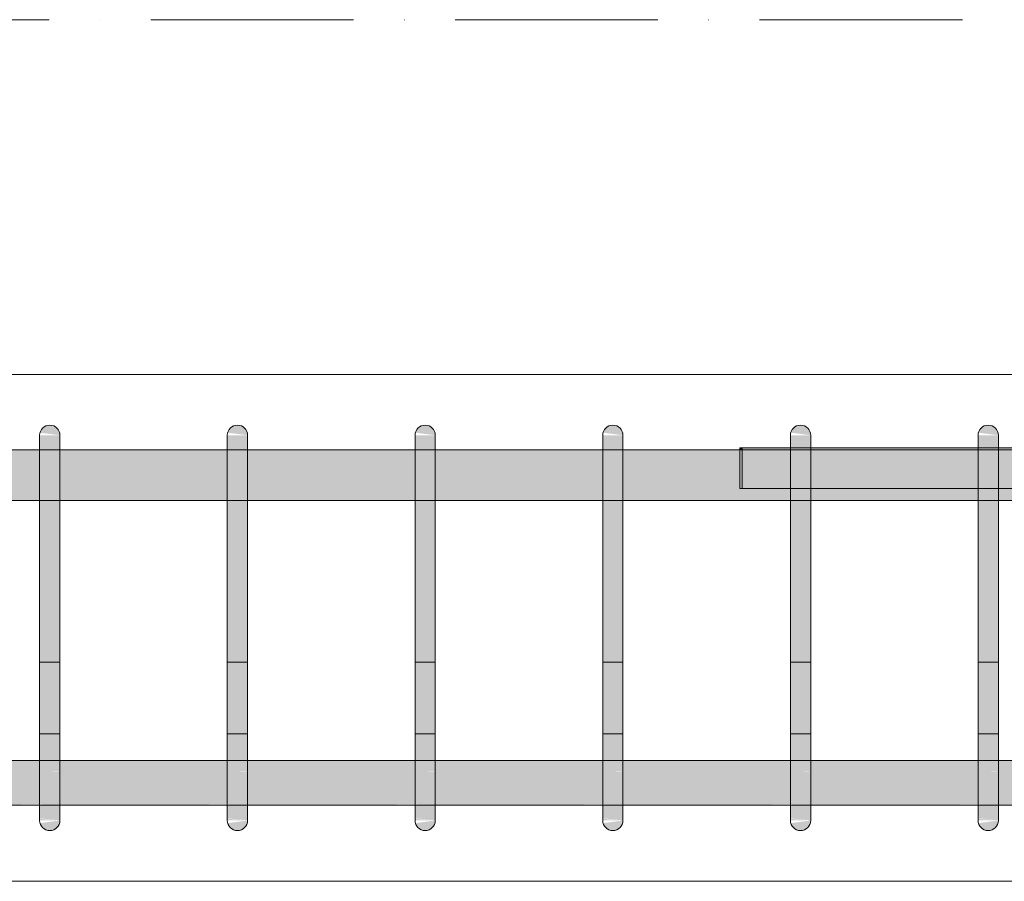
# Model space of a CAD drawing. Header units: millimetres. Extents: x -25607 to 9385, y 1894 to 10168.
# Tile 25 of 181: x -19217 to -18732, y 8670 to 9095. Entities that reach past the tile are written whole.
import ezdxf

# ---------------------------------------------------------------- set-up
doc = ezdxf.new("R2010")
doc.units = ezdxf.units.MM
doc.linetypes.add('Čerchovaná', pattern=[150, 100, -25, 0, -25])
for name, color, linetype, lineweight in [('A-FLOR-LEVL', 51, 'Continuous', 5), ('S-BEAM', 12, 'Continuous', 9), ('S-RBAR', 171, 'Continuous', 5)]:
    doc.layers.add(name, color=color, linetype=linetype, lineweight=lineweight)

msp = doc.modelspace()

# ---------------------------------------------------------------- hatches: boundary and pattern name
at = {"layer": 'S-RBAR'}
for points in [[(-19197.27, 8890), (-19197.44, 8891.29), (-19197.94, 8892.5), (-19198.74, 8893.54), (-19199.77, 8894.33), (-19200.98, 8894.83), (-19202.27, 8895), (-19203.57, 8894.83), (-19204.77, 8894.33), (-19205.81, 8893.54), (-19206.6, 8892.5), (-19207.1, 8891.29), (-19197.44, 8890.02)], [(-19104.73, 8890), (-19104.9, 8891.29), (-19105.4, 8892.5), (-19106.19, 8893.54), (-19107.23, 8894.33), (-19108.43, 8894.83), (-19109.73, 8895), (-19111.02, 8894.83), (-19112.23, 8894.33), (-19113.26, 8893.54), (-19114.06, 8892.5), (-19114.56, 8891.29), (-19104.9, 8890.02)], [(-19012.18, 8890), (-19012.35, 8891.29), (-19012.85, 8892.5), (-19013.65, 8893.54), (-19014.68, 8894.33), (-19015.89, 8894.83), (-19017.18, 8895), (-19018.48, 8894.83), (-19019.68, 8894.33), (-19020.72, 8893.54), (-19021.51, 8892.5), (-19022.01, 8891.29), (-19012.35, 8890.02)], [(-18919.64, 8890), (-18919.81, 8891.29), (-18920.31, 8892.5), (-18921.1, 8893.54), (-18922.14, 8894.33), (-18923.34, 8894.83), (-18924.64, 8895), (-18925.93, 8894.83), (-18927.14, 8894.33), (-18928.17, 8893.54), (-18928.97, 8892.5), (-18929.47, 8891.29), (-18919.81, 8890.02)], [(-18827.09, 8890), (-18827.26, 8891.29), (-18827.76, 8892.5), (-18828.56, 8893.54), (-18829.59, 8894.33), (-18830.8, 8894.83), (-18832.71, 8894.92), (-18833.39, 8894.83), (-18834.59, 8894.33), (-18835.63, 8893.54), (-18836.42, 8892.5), (-18836.92, 8891.29), (-18827.26, 8890.02)], [(-18734.55, 8890), (-18734.72, 8891.29), (-18735.22, 8892.5), (-18736.01, 8893.54), (-18737.05, 8894.33), (-18738.25, 8894.83), (-18739.55, 8895), (-18740.84, 8894.83), (-18742.05, 8894.33), (-18743.08, 8893.54), (-18743.88, 8892.5), (-18744.38, 8891.29), (-18734.72, 8890.02)], [(-19197.27, 8865), (-19197.27, 8890), (-19207.27, 8890), (-19207.27, 8865)], [(-19104.73, 8865), (-19104.73, 8890), (-19114.73, 8890), (-19114.73, 8865)], [(-19012.18, 8865), (-19012.18, 8890), (-19022.18, 8890), (-19022.18, 8865)], [(-18919.64, 8865), (-18919.64, 8890), (-18929.64, 8890), (-18929.64, 8865)], [(-18832.71, 8865), (-18827.09, 8865), (-18827.09, 8890), (-18837.09, 8890), (-18837.09, 8865)], [(-18734.55, 8865), (-18734.55, 8890), (-18744.55, 8890), (-18744.55, 8865)], [(-18860.95, 8882.8), (-18860.95, 8883.8), (-18861.95, 8883.8), (-18861.95, 8882.8)], [(-19207.27, 8725), (-19197.27, 8725), (-19197.27, 8865), (-19207.27, 8865), (-19207.27, 8741.44)], [(-19114.73, 8725), (-19104.73, 8725), (-19104.73, 8865), (-19114.73, 8865), (-19114.73, 8741.44)], [(-19022.18, 8725), (-19012.18, 8725), (-19012.18, 8865), (-19022.18, 8865), (-19022.18, 8741.44)], [(-18929.64, 8725), (-18919.64, 8725), (-18919.64, 8865), (-18929.64, 8865), (-18929.64, 8741.44)], [(-18832.71, 8725), (-18827.09, 8725), (-18827.09, 8865), (-18837.09, 8865), (-18837.09, 8725)], [(-18744.55, 8725), (-18734.55, 8725), (-18734.55, 8865), (-18744.55, 8865), (-18744.55, 8741.44)], [(-19202.27, 8695), (-19200.98, 8695.17), (-19199.77, 8695.67), (-19198.74, 8696.46), (-19197.94, 8697.5), (-19197.44, 8698.71), (-19197.44, 8699.98), (-19207.1, 8698.71), (-19206.6, 8697.5), (-19205.81, 8696.46), (-19204.77, 8695.67), (-19203.57, 8695.17)], [(-19109.73, 8695), (-19108.43, 8695.17), (-19107.23, 8695.67), (-19106.19, 8696.46), (-19105.4, 8697.5), (-19104.9, 8698.71), (-19104.9, 8699.98), (-19114.56, 8698.71), (-19114.06, 8697.5), (-19113.26, 8696.46), (-19112.23, 8695.67), (-19111.02, 8695.17)], [(-19017.18, 8695), (-19015.89, 8695.17), (-19014.68, 8695.67), (-19013.65, 8696.46), (-19012.85, 8697.5), (-19012.35, 8698.71), (-19012.35, 8699.98), (-19022.01, 8698.71), (-19021.51, 8697.5), (-19020.72, 8696.46), (-19019.68, 8695.67), (-19018.48, 8695.17)], [(-18924.64, 8695), (-18923.34, 8695.17), (-18922.14, 8695.67), (-18921.1, 8696.46), (-18920.31, 8697.5), (-18919.81, 8698.71), (-18919.81, 8699.98), (-18929.47, 8698.71), (-18928.97, 8697.5), (-18928.17, 8696.46), (-18927.14, 8695.67), (-18925.93, 8695.17)], [(-18832.09, 8695), (-18830.8, 8695.17), (-18829.59, 8695.67), (-18828.56, 8696.46), (-18827.76, 8697.5), (-18827.26, 8698.71), (-18827.26, 8699.98), (-18836.92, 8698.71), (-18836.42, 8697.5), (-18835.63, 8696.46), (-18834.59, 8695.67), (-18832.71, 8695.08)], [(-18739.55, 8695), (-18738.25, 8695.17), (-18737.05, 8695.67), (-18736.01, 8696.46), (-18735.22, 8697.5), (-18734.72, 8698.71), (-18734.72, 8699.98), (-18744.38, 8698.71), (-18743.88, 8697.5), (-18743.08, 8696.46), (-18742.05, 8695.67), (-18740.84, 8695.17)]]:
    msp.add_hatch(color=7, dxfattribs=at).paths.add_polyline_path(points)
h = msp.add_hatch(color=7, dxfattribs=at)
h.paths.add_polyline_path([(-21152.5, 8857.8), (-21003.57, 8857.8), (-21003.57, 8882.8), (-21152.5, 8882.8), (-21152.5, 8863.81)])
h.paths.add_polyline_path([(-20993.57, 8857.8), (-20814.64, 8857.8), (-20814.64, 8882.8), (-20993.57, 8882.8), (-20993.57, 8863.81)])
h.paths.add_polyline_path([(-17684.1, 8857.8), (-17684.1, 8882.8), (-17722.49, 8882.8), (-17722.49, 8857.8), (-17713.9, 8857.8)])
h.paths.add_polyline_path([(-15707.76, 8857.8), (-15577.5, 8857.8), (-15577.5, 8882.8), (-15731.67, 8882.8), (-15731.67, 8857.8)])
h.paths.add_polyline_path([(-17674.1, 8857.8), (-17635.71, 8857.8), (-17635.71, 8882.8), (-17674.1, 8882.8), (-17674.1, 8863.81)])
h.paths.add_polyline_path([(-20804.64, 8857.8), (-20625.71, 8857.8), (-20625.71, 8882.8), (-20804.64, 8882.8), (-20804.64, 8863.81)])
h.paths.add_polyline_path([(-17587.32, 8857.8), (-17587.32, 8882.8), (-17625.71, 8882.8), (-17625.71, 8857.8)])
h.paths.add_polyline_path([(-17577.32, 8857.8), (-17538.93, 8857.8), (-17538.93, 8882.8), (-17577.32, 8882.8), (-17577.32, 8863.81)])
h.paths.add_polyline_path([(-17780.88, 8857.8), (-17780.88, 8882.8), (-17819.27, 8882.8), (-17819.27, 8857.8), (-17791.06, 8857.8)])
h.paths.add_polyline_path([(-17732.49, 8857.8), (-17732.49, 8882.8), (-17770.88, 8882.8), (-17770.88, 8857.8)])
h.paths.add_polyline_path([(-17829.27, 8857.8), (-17829.27, 8882.8), (-17867.66, 8882.8), (-17867.66, 8857.8)])
h.paths.add_polyline_path([(-17480.54, 8857.8), (-17390.54, 8857.8), (-17390.54, 8882.8), (-17480.54, 8882.8), (-17480.54, 8863.81)])
h.paths.add_polyline_path([(-17528.93, 8857.8), (-17490.54, 8857.8), (-17490.54, 8882.8), (-17528.93, 8882.8), (-17528.93, 8863.81)])
h.paths.add_polyline_path([(-20615.71, 8857.8), (-20436.79, 8857.8), (-20436.79, 8882.8), (-20615.71, 8882.8), (-20615.71, 8863.81)])
h.paths.add_polyline_path([(-20426.79, 8857.8), (-20247.86, 8857.8), (-20247.86, 8882.8), (-20426.79, 8882.8), (-20426.79, 8863.81)])
h.paths.add_polyline_path([(-20237.86, 8857.8), (-20058.93, 8857.8), (-20058.93, 8882.8), (-20237.86, 8882.8), (-20237.86, 8863.81)])
h.paths.add_polyline_path([(-20048.93, 8857.8), (-19870, 8857.8), (-19870, 8882.8), (-20048.93, 8882.8), (-20048.93, 8863.81)])
h.paths.add_polyline_path([(-17288, 8857.8), (-17205.45, 8857.8), (-17205.45, 8882.8), (-17288, 8882.8), (-17288, 8863.81)])
h.paths.add_polyline_path([(-17380.54, 8857.8), (-17298, 8857.8), (-17298, 8882.8), (-17380.54, 8882.8), (-17380.54, 8863.81)])
h.paths.add_polyline_path([(-17102.91, 8857.8), (-17020.36, 8857.8), (-17020.36, 8882.8), (-17102.91, 8882.8), (-17102.91, 8863.81)])
h.paths.add_polyline_path([(-17195.45, 8857.8), (-17112.91, 8857.8), (-17112.91, 8882.8), (-17195.45, 8882.8), (-17195.45, 8863.81)])
h.paths.add_polyline_path([(-17010.36, 8857.8), (-16927.82, 8857.8), (-16927.82, 8882.8), (-17010.36, 8882.8), (-17010.36, 8863.81)])
h.paths.add_polyline_path([(-17974.44, 8857.8), (-17974.44, 8882.8), (-18012.83, 8882.8), (-18012.83, 8857.8)])
h.paths.add_polyline_path([(-17926.05, 8857.8), (-17926.05, 8882.8), (-17964.44, 8882.8), (-17964.44, 8857.8)])
h.paths.add_polyline_path([(-17877.66, 8857.8), (-17877.66, 8882.8), (-17916.05, 8882.8), (-17916.05, 8857.8)])
h.paths.add_polyline_path([(-18168, 8857.8), (-18168, 8882.8), (-18206.38, 8882.8), (-18206.38, 8857.8), (-18176.86, 8857.8)])
h.paths.add_polyline_path([(-19860, 8857.8), (-19670, 8857.8), (-19670, 8882.8), (-19860, 8882.8), (-19860, 8863.81)])
h.paths.add_polyline_path([(-18158, 8857.8), (-18119.61, 8857.8), (-18119.61, 8882.8), (-18158, 8882.8), (-18158, 8863.81)])
h.paths.add_polyline_path([(-19567.45, 8857.8), (-19484.91, 8857.8), (-19484.91, 8882.8), (-19567.45, 8882.8), (-19567.45, 8863.81)])
h.paths.add_polyline_path([(-19660, 8857.8), (-19577.45, 8857.8), (-19577.45, 8882.8), (-19660, 8882.8), (-19660, 8863.81)])
h.paths.add_polyline_path([(-15741.67, 8857.8), (-15741.67, 8882.8), (-15900.83, 8882.8), (-15900.83, 8857.8), (-15862.08, 8857.8)])
h.paths.add_polyline_path([(-15910.83, 8857.8), (-15910.83, 8882.8), (-16070, 8882.8), (-16070, 8857.8), (-16016.39, 8857.8)])
h.paths.add_polyline_path([(-16080, 8857.8), (-16080, 8882.8), (-16270, 8882.8), (-16270, 8857.8), (-16170.71, 8857.8)])
h.paths.add_polyline_path([(-16280, 8857.8), (-16280, 8882.8), (-16362.55, 8882.8), (-16362.55, 8857.8), (-16325.03, 8857.8)])
h.paths.add_polyline_path([(-18071.22, 8857.8), (-18071.22, 8882.8), (-18109.61, 8882.8), (-18109.61, 8857.8)])
h.paths.add_polyline_path([(-19474.91, 8857.8), (-19392.36, 8857.8), (-19392.36, 8882.8), (-19474.91, 8882.8), (-19474.91, 8863.81)])
h.paths.add_polyline_path([(-18022.83, 8857.8), (-18022.83, 8882.8), (-18061.22, 8882.8), (-18061.22, 8857.8)])
h.paths.add_polyline_path([(-18313.16, 8857.8), (-18313.16, 8882.8), (-18351.55, 8882.8), (-18351.55, 8857.8), (-18331.18, 8857.8)])
h.paths.add_polyline_path([(-18264.77, 8857.8), (-18264.77, 8882.8), (-18303.16, 8882.8), (-18303.16, 8857.8)])
h.paths.add_polyline_path([(-18216.38, 8857.8), (-18216.38, 8882.8), (-18254.77, 8882.8), (-18254.77, 8857.8)])
h.paths.add_polyline_path([(-18458.33, 8857.8), (-18458.33, 8882.8), (-18549.46, 8882.8), (-18549.46, 8857.8), (-18485.49, 8857.8)])
h.paths.add_polyline_path([(-18409.94, 8857.8), (-18409.94, 8882.8), (-18448.33, 8882.8), (-18448.33, 8857.8)])
h.paths.add_polyline_path([(-16825.27, 8857.8), (-16742.73, 8857.8), (-16742.73, 8882.8), (-16825.27, 8882.8), (-16825.27, 8863.81)])
h.paths.add_polyline_path([(-16917.82, 8857.8), (-16835.27, 8857.8), (-16835.27, 8882.8), (-16917.82, 8882.8), (-16917.82, 8863.81)])
h.paths.add_polyline_path([(-16640.18, 8857.8), (-16557.64, 8857.8), (-16557.64, 8882.8), (-16640.18, 8882.8), (-16640.18, 8863.81)])
h.paths.add_polyline_path([(-16732.73, 8857.8), (-16650.18, 8857.8), (-16650.18, 8882.8), (-16732.73, 8882.8), (-16732.73, 8863.81)])
h.paths.add_polyline_path([(-19289.82, 8857.8), (-19207.27, 8857.8), (-19207.27, 8882.8), (-19289.82, 8882.8), (-19289.82, 8863.81)])
h.paths.add_polyline_path([(-19382.36, 8857.8), (-19299.82, 8857.8), (-19299.82, 8882.8), (-19382.36, 8882.8), (-19382.36, 8863.81)])
h.paths.add_polyline_path([(-19104.73, 8857.8), (-19022.18, 8857.8), (-19022.18, 8882.8), (-19104.73, 8882.8), (-19104.73, 8863.81)])
h.paths.add_polyline_path([(-19197.27, 8857.8), (-19114.73, 8857.8), (-19114.73, 8882.8), (-19197.27, 8882.8), (-19197.27, 8863.81)])
h.paths.add_polyline_path([(-16547.64, 8857.8), (-16465.09, 8857.8), (-16465.09, 8882.8), (-16547.64, 8882.8), (-16547.64, 8863.81)])
h.paths.add_polyline_path([(-19012.18, 8857.8), (-18929.64, 8857.8), (-18929.64, 8882.8), (-19012.18, 8882.8), (-19012.18, 8863.81)])
h.paths.add_polyline_path([(-18827.09, 8857.8), (-18744.55, 8857.8), (-18744.55, 8882.8), (-18827.09, 8882.8), (-18827.09, 8863.81)])
h.paths.add_polyline_path([(-18919.64, 8857.8), (-18837.09, 8857.8), (-18837.09, 8882.8), (-18919.64, 8882.8), (-18919.64, 8863.81)])
h.paths.add_polyline_path([(-16455.09, 8857.8), (-16372.55, 8857.8), (-16372.55, 8882.8), (-16455.09, 8882.8), (-16455.09, 8863.81)])
h.paths.add_polyline_path([(-18399.94, 8857.8), (-18361.55, 8857.8), (-18361.55, 8882.8), (-18399.94, 8882.8), (-18399.94, 8863.81)])
h.paths.add_polyline_path([(-18559.46, 8857.8), (-18559.46, 8882.8), (-18642, 8882.8), (-18642, 8857.8), (-18639.81, 8857.8)])
h.paths.add_polyline_path([(-18652, 8857.8), (-18652, 8882.8), (-18734.55, 8882.8), (-18734.55, 8857.8)])
h = msp.add_hatch(color=7, dxfattribs=at)
h.paths.add_polyline_path([(-18254.02, 8882.8), (-18240.95, 8882.8), (-18240.95, 8883.8), (-18254.77, 8883.8), (-18254.77, 8882.8)])
h.paths.add_polyline_path([(-18837.09, 8882.8), (-18837.09, 8883.8), (-18860.95, 8883.8), (-18860.95, 8882.8)])
h.paths.add_polyline_path([(-18827.09, 8882.8), (-18744.55, 8882.8), (-18744.55, 8883.8), (-18827.09, 8883.8)])
h.paths.add_polyline_path([(-18734.55, 8882.8), (-18652, 8882.8), (-18652, 8883.8), (-18734.55, 8883.8)])
h.paths.add_polyline_path([(-18264.77, 8882.8), (-18264.77, 8883.8), (-18303.16, 8883.8), (-18303.16, 8882.8), (-18292.6, 8882.8)])
h.paths.add_polyline_path([(-18642, 8882.8), (-18559.46, 8882.8), (-18559.46, 8883.8), (-18642, 8883.8)])
h.paths.add_polyline_path([(-18313.16, 8882.8), (-18313.16, 8883.8), (-18351.55, 8883.8), (-18351.55, 8882.8), (-18331.18, 8882.8)])
h.paths.add_polyline_path([(-18361.55, 8882.8), (-18361.55, 8883.8), (-18399.94, 8883.8), (-18399.94, 8882.8), (-18369.76, 8882.8)])
h.paths.add_polyline_path([(-18549.46, 8882.8), (-18458.33, 8882.8), (-18458.33, 8883.8), (-18549.46, 8883.8)])
h.paths.add_polyline_path([(-18448.33, 8882.8), (-18409.94, 8882.8), (-18409.94, 8883.8), (-18448.33, 8883.8)])
h = msp.add_hatch(color=7, dxfattribs=at)
h.paths.add_polyline_path([(-24601.03, 8707.64), (-24603.19, 8710.85), (-24605, 8715.21), (-24605, 8707.64), (-24602.84, 8707.64)])
h.paths.add_polyline_path([(-22960.74, 8707.64), (-22900.09, 8707.92), (-22900.09, 8729.64), (-22982.64, 8729.64), (-22982.64, 8707.64)])
h.paths.add_polyline_path([(-22890.09, 8707.64), (-22807.55, 8707.92), (-22807.55, 8729.64), (-22890.09, 8729.64), (-22890.09, 8707.92)])
h.paths.add_polyline_path([(-17983.96, 8707.64), (-17980, 8707.64), (-17980, 8729.64), (-18012.83, 8729.64), (-18012.83, 8707.64)])
h.paths.add_polyline_path([(-22992.64, 8707.64), (-22992.64, 8729.64), (-23075.18, 8729.64), (-23075.18, 8707.64), (-22999.32, 8707.64)])
h.paths.add_polyline_path([(-22797.55, 8707.64), (-22715, 8707.92), (-22715, 8729.64), (-22797.55, 8729.64), (-22797.55, 8707.92)])
h.paths.add_polyline_path([(-22705, 8707.64), (-22515, 8707.92), (-22515, 8729.64), (-22705, 8729.64), (-22705, 8707.92)])
h.paths.add_polyline_path([(-18022.83, 8707.64), (-18022.83, 8729.64), (-18061.22, 8729.64), (-18061.12, 8707.64)])
h.paths.add_polyline_path([(-23085.18, 8707.64), (-23085.18, 8729.64), (-23167.73, 8729.64), (-23167.73, 8707.64), (-23115.06, 8707.64)])
h.paths.add_polyline_path([(-22505, 8707.64), (-22326.07, 8707.92), (-22326.07, 8729.64), (-22505, 8729.64), (-22505, 8707.92)])
h.paths.add_polyline_path([(-22316.07, 8707.64), (-22137.14, 8707.92), (-22137.14, 8729.64), (-22316.07, 8729.64), (-22316.07, 8707.92)])
h.paths.add_polyline_path([(-18071.22, 8707.64), (-18071.22, 8729.64), (-18109.61, 8729.64), (-18109.61, 8707.64), (-18099.7, 8707.64)])
h.paths.add_polyline_path([(-23177.73, 8707.64), (-23177.73, 8729.64), (-23260.27, 8729.64), (-23260.27, 8707.64), (-23192.22, 8707.64)])
h.paths.add_polyline_path([(-22127.14, 8707.64), (-21948.21, 8707.92), (-21948.21, 8729.64), (-22127.14, 8729.64), (-22127.14, 8707.92)])
h.paths.add_polyline_path([(-24558, 8707.64), (-24543.42, 8707.92), (-24543.42, 8729.64), (-24558, 8729.64), (-24558, 8707.92)])
h.paths.add_polyline_path([(-18119.61, 8707.64), (-18119.61, 8729.64), (-18158, 8729.64), (-18158, 8707.64), (-18138.28, 8707.64)])
h.paths.add_polyline_path([(-21938.21, 8707.64), (-21759.29, 8707.92), (-21759.29, 8729.64), (-21938.21, 8729.64), (-21938.21, 8707.92)])
h.paths.add_polyline_path([(-23270.27, 8707.64), (-23270.27, 8729.64), (-23352.82, 8729.64), (-23352.82, 8707.64), (-23307.95, 8707.64)])
h.paths.add_polyline_path([(-24580.95, 8707.64), (-24578, 8707.92), (-24578, 8729.64), (-24580.95, 8729.64), (-24580.95, 8707.92)])
h.paths.add_polyline_path([(-21749.29, 8707.64), (-21570.36, 8707.92), (-21570.36, 8729.64), (-21749.29, 8729.64), (-21749.29, 8707.92)])
h.paths.add_polyline_path([(-18168, 8707.64), (-18168, 8729.64), (-18206.38, 8729.64), (-18206.38, 8707.64), (-18176.86, 8707.64)])
h.paths.add_polyline_path([(-23362.82, 8707.64), (-23362.82, 8729.64), (-23445.36, 8729.64), (-23445.36, 8707.64), (-23385.11, 8707.64)])
h.paths.add_polyline_path([(-21560.36, 8707.64), (-21381.43, 8707.92), (-21381.43, 8729.64), (-21560.36, 8729.64), (-21560.36, 8707.92)])
h.paths.add_polyline_path([(-23455.36, 8707.64), (-23455.36, 8729.64), (-23537.91, 8729.64), (-23537.91, 8707.64), (-23462.27, 8707.64)])
h.paths.add_polyline_path([(-21371.43, 8707.64), (-21192.5, 8707.92), (-21192.5, 8729.64), (-21371.43, 8729.64), (-21371.43, 8707.92)])
h.paths.add_polyline_path([(-18216.38, 8707.64), (-18216.38, 8729.64), (-18254.77, 8729.64), (-18254.77, 8707.64), (-18254.02, 8707.64)])
h.paths.add_polyline_path([(-21182.5, 8707.64), (-21003.57, 8707.92), (-21003.57, 8729.64), (-21182.5, 8729.64), (-21182.5, 8707.92)])
h.paths.add_polyline_path([(-24533.42, 8707.64), (-24495.89, 8707.92), (-24495.89, 8729.64), (-24533.42, 8729.64), (-24533.42, 8707.92)])
h.paths.add_polyline_path([(-20993.57, 8707.64), (-20814.64, 8707.92), (-20814.64, 8729.64), (-20993.57, 8729.64), (-20993.57, 8707.92)])
h.paths.add_polyline_path([(-23547.91, 8707.64), (-23547.91, 8729.64), (-23630.45, 8729.64), (-23630.45, 8707.64), (-23578.01, 8707.64)])
h.paths.add_polyline_path([(-18264.77, 8707.64), (-18264.77, 8729.64), (-18303.16, 8729.64), (-18303.16, 8707.64), (-18292.6, 8707.64)])
h.paths.add_polyline_path([(-24485.89, 8707.64), (-24448.36, 8707.92), (-24448.36, 8729.64), (-24485.89, 8729.64), (-24485.89, 8707.92)])
h.paths.add_polyline_path([(-20804.64, 8707.64), (-20625.71, 8707.92), (-20625.71, 8729.64), (-20804.64, 8729.64), (-20804.64, 8707.92)])
h.paths.add_polyline_path([(-20615.71, 8707.64), (-20436.79, 8707.92), (-20436.79, 8729.64), (-20615.71, 8729.64), (-20615.71, 8707.92)])
h.paths.add_polyline_path([(-18313.16, 8707.64), (-18313.16, 8729.64), (-18351.55, 8729.64), (-18351.55, 8707.64), (-18331.18, 8707.64)])
h.paths.add_polyline_path([(-23640.45, 8707.64), (-23640.45, 8729.64), (-23723, 8729.64), (-23723, 8707.64), (-23655.17, 8707.64)])
h.paths.add_polyline_path([(-20426.79, 8707.64), (-20247.86, 8707.92), (-20247.86, 8729.64), (-20426.79, 8729.64), (-20426.79, 8707.92)])
h.paths.add_polyline_path([(-24438.36, 8707.64), (-24400.83, 8707.92), (-24400.83, 8729.64), (-24438.36, 8729.64), (-24438.36, 8707.92)])
h.paths.add_polyline_path([(-20237.86, 8707.64), (-20058.93, 8707.92), (-20058.93, 8729.64), (-20237.86, 8729.64), (-20237.86, 8707.92)])
h.paths.add_polyline_path([(-18361.55, 8707.64), (-18361.55, 8729.64), (-18399.94, 8729.64), (-18399.94, 8707.64), (-18369.76, 8707.64)])
h.paths.add_polyline_path([(-23733, 8707.64), (-23733, 8729.64), (-23815.54, 8729.64), (-23815.54, 8707.64), (-23770.91, 8707.64)])
h.paths.add_polyline_path([(-20048.93, 8707.64), (-19870, 8707.92), (-19870, 8729.64), (-20048.93, 8729.64), (-20048.93, 8707.92)])
h.paths.add_polyline_path([(-19860, 8707.64), (-19670, 8707.92), (-19670, 8729.64), (-19860, 8729.64), (-19860, 8707.92)])
h.paths.add_polyline_path([(-18409.94, 8707.64), (-18409.94, 8729.64), (-18448.33, 8729.64), (-18448.33, 8707.64), (-18446.91, 8707.64)])
h.paths.add_polyline_path([(-23825.54, 8707.64), (-23825.54, 8729.64), (-23915.54, 8729.64), (-23915.54, 8707.64), (-23848.07, 8707.64)])
h.paths.add_polyline_path([(-24390.83, 8707.64), (-24353.31, 8707.92), (-24353.31, 8729.64), (-24390.83, 8729.64), (-24390.83, 8707.92)])
h.paths.add_polyline_path([(-19660, 8707.64), (-19577.45, 8707.92), (-19577.45, 8729.64), (-19660, 8729.64), (-19660, 8707.92)])
h.paths.add_polyline_path([(-18458.33, 8707.64), (-18458.33, 8729.64), (-18549.46, 8729.64), (-18549.46, 8707.64), (-18485.49, 8707.64)])
h.paths.add_polyline_path([(-19567.45, 8707.64), (-19484.91, 8707.92), (-19484.91, 8729.64), (-19567.45, 8729.64), (-19567.45, 8707.92)])
h.paths.add_polyline_path([(-23925.54, 8707.64), (-23925.54, 8729.64), (-23963.07, 8729.64), (-23963.07, 8707.64)])
h.paths.add_polyline_path([(-19474.91, 8707.64), (-19392.36, 8707.92), (-19392.36, 8729.64), (-19474.91, 8729.64), (-19474.91, 8707.92)])
h.paths.add_polyline_path([(-23973.07, 8707.64), (-23973.07, 8729.64), (-24010.6, 8729.64), (-24010.6, 8707.64), (-24002.39, 8707.64)])
h.paths.add_polyline_path([(-19382.36, 8707.64), (-19299.82, 8707.92), (-19299.82, 8729.64), (-19382.36, 8729.64), (-19382.36, 8707.92)])
h.paths.add_polyline_path([(-24020.6, 8707.64), (-24020.6, 8729.64), (-24058.13, 8729.64), (-24058.13, 8707.64), (-24040.97, 8707.64)])
h.paths.add_polyline_path([(-18559.46, 8707.64), (-18559.46, 8729.64), (-18642, 8729.64), (-18642, 8707.64), (-18562.65, 8707.64)])
h.paths.add_polyline_path([(-19289.82, 8707.64), (-19207.27, 8707.92), (-19207.27, 8729.64), (-19289.82, 8729.64), (-19289.82, 8707.92)])
h.paths.add_polyline_path([(-24068.13, 8707.64), (-24068.13, 8729.64), (-24105.66, 8729.64), (-24105.66, 8707.64), (-24079.55, 8707.64)])
h.paths.add_polyline_path([(-19197.27, 8707.64), (-19114.73, 8707.92), (-19114.73, 8729.64), (-19197.27, 8729.64), (-19197.27, 8707.92)])
h.paths.add_polyline_path([(-24343.31, 8707.64), (-24305.78, 8707.92), (-24305.78, 8729.64), (-24343.31, 8729.64), (-24343.31, 8707.92)])
h.paths.add_polyline_path([(-24115.66, 8707.64), (-24115.66, 8729.64), (-24153.19, 8729.64), (-24153.19, 8707.64), (-24118.13, 8707.64)])
h.paths.add_polyline_path([(-19104.73, 8707.64), (-19022.18, 8707.92), (-19022.18, 8729.64), (-19104.73, 8729.64), (-19104.73, 8707.92)])
h.paths.add_polyline_path([(-24295.78, 8707.64), (-24258.25, 8707.92), (-24258.25, 8729.64), (-24295.78, 8729.64), (-24295.78, 8707.92)])
h.paths.add_polyline_path([(-19012.18, 8707.64), (-18929.64, 8707.92), (-18929.64, 8729.64), (-19012.18, 8729.64), (-19012.18, 8707.92)])
h.paths.add_polyline_path([(-18652, 8707.64), (-18652, 8729.64), (-18734.55, 8729.64), (-18734.55, 8707.64), (-18678.39, 8707.64)])
h.paths.add_polyline_path([(-24181.69, 8707.64), (-24176.86, 8707.68), (-24172.72, 8710.86), (-24169.54, 8715), (-24167.54, 8719.82), (-24166.86, 8725), (-24167.54, 8729.64), (-24200.72, 8729.64), (-24200.72, 8710.64), (-24196.76, 8707.64), (-24192.04, 8707.64)])
h.paths.add_polyline_path([(-18919.64, 8707.64), (-18837.09, 8707.92), (-18837.09, 8729.64), (-18919.64, 8729.64), (-18919.64, 8707.92)])
h.paths.add_polyline_path([(-24211.93, 8707.64), (-24233.93, 8729.64), (-24248.25, 8729.64), (-24248.25, 8707.64), (-24233.87, 8707.64)])
h.paths.add_polyline_path([(-18827.09, 8707.64), (-18744.55, 8707.92), (-18744.55, 8729.64), (-18827.09, 8729.64), (-18827.09, 8707.92)])
h.paths.add_polyline_path([(-24590.95, 8710.82), (-24590.95, 8729.64), (-24596.86, 8729.64), (-24596.86, 8725), (-24596.18, 8719.82), (-24594.18, 8715), (-24590.99, 8710.85)])
h.paths.add_polyline_path([(-24210.72, 8720.57), (-24210.72, 8729.64), (-24219.78, 8729.64), (-24215.15, 8725)])
h = msp.add_hatch(color=7, dxfattribs=at)
h.paths.add_polyline_path([(-19197.27, 8703.08), (-19197.27, 8703.74), (-19198.63, 8703.89), (-19199.48, 8703.51)])
h.paths.add_polyline_path([(-19202.76, 8705.53), (-19204.45, 8707.49), (-19207.27, 8707.92), (-19207.27, 8706.75)])
h.paths.add_polyline_path([(-19197.27, 8711.72), (-19197.27, 8713.44), (-19207.27, 8715.43), (-19202.55, 8711.91)])
h.paths.add_polyline_path([(-19207.27, 8724.03), (-19197.27, 8724.24), (-19197.27, 8725), (-19207.27, 8725)])
h = msp.add_hatch(color=7, dxfattribs=at)
h.paths.add_polyline_path([(-19197.27, 8700), (-19197.27, 8703.08), (-19199.48, 8703.51), (-19198.63, 8703.89), (-19197.27, 8703.74), (-19197.27, 8711.72), (-19201.8, 8711.99), (-19207.27, 8715.43), (-19207.27, 8708.15), (-19204.3, 8707.32), (-19202.76, 8705.53), (-19207.27, 8706.75), (-19207.1, 8700.99), (-19205.19, 8700.85), (-19200.98, 8700.4)])
h.paths.add_polyline_path([(-19202.27, 8700), (-19197.27, 8700), (-19207.27, 8700.85), (-19207.1, 8700)])
h.paths.add_polyline_path([(-19197.27, 8713.44), (-19197.27, 8724.24), (-19199.3, 8724.03), (-19207.27, 8724.03), (-19207.27, 8715.43)])
h = msp.add_hatch(color=7, dxfattribs=at)
h.paths.add_polyline_path([(-19104.73, 8703.08), (-19104.73, 8703.74), (-19106.08, 8703.89), (-19106.93, 8703.51)])
h.paths.add_polyline_path([(-19110.22, 8705.53), (-19111.9, 8707.49), (-19114.73, 8707.92), (-19114.73, 8706.75)])
h.paths.add_polyline_path([(-19104.73, 8711.72), (-19104.73, 8713.44), (-19114.73, 8715.43), (-19110, 8711.91)])
h.paths.add_polyline_path([(-19114.73, 8724.03), (-19104.73, 8724.24), (-19104.73, 8725), (-19114.73, 8725)])
h = msp.add_hatch(color=7, dxfattribs=at)
h.paths.add_polyline_path([(-19104.73, 8700), (-19104.73, 8703.08), (-19106.93, 8703.51), (-19106.08, 8703.89), (-19104.73, 8703.74), (-19104.73, 8711.72), (-19109.26, 8711.99), (-19114.73, 8715.43), (-19114.73, 8708.15), (-19111.76, 8707.32), (-19110.22, 8705.53), (-19114.73, 8706.75), (-19114.56, 8700.99), (-19112.64, 8700.85), (-19108.43, 8700.4)])
h.paths.add_polyline_path([(-19109.73, 8700), (-19104.73, 8700), (-19114.73, 8700.85), (-19114.56, 8700)])
h.paths.add_polyline_path([(-19104.73, 8713.44), (-19104.73, 8724.24), (-19106.76, 8724.03), (-19114.73, 8724.03), (-19114.73, 8715.43)])
h = msp.add_hatch(color=7, dxfattribs=at)
h.paths.add_polyline_path([(-19012.18, 8703.08), (-19012.18, 8703.74), (-19013.54, 8703.89), (-19014.38, 8703.51)])
h.paths.add_polyline_path([(-19017.67, 8705.53), (-19019.36, 8707.49), (-19022.18, 8707.92), (-19022.18, 8706.75)])
h.paths.add_polyline_path([(-19012.18, 8711.72), (-19012.18, 8713.44), (-19022.18, 8715.43), (-19017.46, 8711.91)])
h.paths.add_polyline_path([(-19022.18, 8724.03), (-19012.18, 8724.24), (-19012.18, 8725), (-19022.18, 8725)])
h = msp.add_hatch(color=7, dxfattribs=at)
h.paths.add_polyline_path([(-19012.18, 8700), (-19012.18, 8703.08), (-19014.38, 8703.51), (-19013.54, 8703.89), (-19012.18, 8703.74), (-19012.18, 8711.72), (-19016.71, 8711.99), (-19022.18, 8715.43), (-19022.18, 8708.15), (-19019.21, 8707.32), (-19017.67, 8705.53), (-19022.18, 8706.75), (-19022.01, 8700.99), (-19020.1, 8700.85), (-19015.89, 8700.4)])
h.paths.add_polyline_path([(-19017.18, 8700), (-19012.18, 8700), (-19022.18, 8700.85), (-19022.01, 8700)])
h.paths.add_polyline_path([(-19012.18, 8713.44), (-19012.18, 8724.24), (-19014.21, 8724.03), (-19022.18, 8724.03), (-19022.18, 8715.43)])
h = msp.add_hatch(color=7, dxfattribs=at)
h.paths.add_polyline_path([(-18919.64, 8703.08), (-18919.64, 8703.74), (-18920.99, 8703.89), (-18921.84, 8703.51)])
h.paths.add_polyline_path([(-18925.13, 8705.53), (-18926.81, 8707.49), (-18929.64, 8707.92), (-18929.64, 8706.75)])
h.paths.add_polyline_path([(-18919.64, 8711.72), (-18919.64, 8713.44), (-18929.64, 8715.43), (-18924.91, 8711.91)])
h.paths.add_polyline_path([(-18929.64, 8724.03), (-18919.64, 8724.24), (-18919.64, 8725), (-18929.64, 8725)])
h = msp.add_hatch(color=7, dxfattribs=at)
h.paths.add_polyline_path([(-18919.64, 8700), (-18919.64, 8703.08), (-18921.84, 8703.51), (-18920.99, 8703.89), (-18919.64, 8703.74), (-18919.64, 8711.72), (-18924.17, 8711.99), (-18929.64, 8715.43), (-18929.64, 8708.15), (-18926.66, 8707.32), (-18925.13, 8705.53), (-18929.64, 8706.75), (-18929.47, 8700.99), (-18927.55, 8700.85), (-18923.34, 8700.4)])
h.paths.add_polyline_path([(-18924.64, 8700), (-18919.64, 8700), (-18929.64, 8700.85), (-18929.47, 8700)])
h.paths.add_polyline_path([(-18919.64, 8713.44), (-18919.64, 8724.24), (-18921.67, 8724.03), (-18929.64, 8724.03), (-18929.64, 8715.43)])
h = msp.add_hatch(color=7, dxfattribs=at)
h.paths.add_polyline_path([(-18827.09, 8703.08), (-18827.09, 8703.74), (-18828.45, 8703.89), (-18829.29, 8703.51)])
h.paths.add_polyline_path([(-18832.71, 8705.57), (-18832.71, 8705.68), (-18834.27, 8707.49), (-18837.09, 8707.92), (-18837.09, 8706.75)])
h.paths.add_polyline_path([(-18827.09, 8711.72), (-18827.09, 8713.44), (-18837.09, 8715.43), (-18832.37, 8711.91)])
h.paths.add_polyline_path([(-18837.09, 8724.03), (-18827.09, 8724.24), (-18827.09, 8725), (-18837.09, 8725)])
h = msp.add_hatch(color=7, dxfattribs=at)
h.paths.add_polyline_path([(-18836.92, 8700), (-18827.09, 8700), (-18837.09, 8700.85), (-18837.09, 8700)])
h.paths.add_polyline_path([(-18827.09, 8700), (-18827.09, 8703.08), (-18829.29, 8703.51), (-18828.45, 8703.89), (-18827.09, 8703.74), (-18827.09, 8711.72), (-18832.71, 8711.92), (-18832.71, 8712.68), (-18837.09, 8715.43), (-18837.09, 8708.15), (-18834.12, 8707.32), (-18832.71, 8705.57), (-18837.09, 8706.75), (-18836.92, 8700.99), (-18832.71, 8700.6), (-18830.8, 8700.4)])
h.paths.add_polyline_path([(-18827.09, 8713.44), (-18827.09, 8724.24), (-18829.12, 8724.03), (-18837.09, 8724.03), (-18837.09, 8715.43), (-18832.71, 8714.56)])
h = msp.add_hatch(color=7, dxfattribs=at)
h.paths.add_polyline_path([(-18734.55, 8703.08), (-18734.55, 8703.74), (-18735.9, 8703.89), (-18736.75, 8703.51)])
h.paths.add_polyline_path([(-18740.04, 8705.53), (-18741.72, 8707.49), (-18744.55, 8707.92), (-18744.55, 8706.75)])
h.paths.add_polyline_path([(-18734.55, 8711.72), (-18734.55, 8713.44), (-18744.55, 8715.43), (-18739.82, 8711.91)])
h.paths.add_polyline_path([(-18744.55, 8724.03), (-18734.55, 8724.24), (-18734.55, 8725), (-18744.55, 8725)])
h = msp.add_hatch(color=7, dxfattribs=at)
h.paths.add_polyline_path([(-18734.55, 8700), (-18734.55, 8703.08), (-18736.75, 8703.51), (-18735.9, 8703.89), (-18734.55, 8703.74), (-18734.55, 8711.72), (-18739.08, 8711.99), (-18744.55, 8715.43), (-18744.55, 8708.15), (-18741.57, 8707.32), (-18740.04, 8705.53), (-18744.55, 8706.75), (-18744.38, 8700.99), (-18742.46, 8700.85), (-18738.25, 8700.4)])
h.paths.add_polyline_path([(-18739.55, 8700), (-18734.55, 8700), (-18744.55, 8700.85), (-18744.38, 8700)])
h.paths.add_polyline_path([(-18734.55, 8713.44), (-18734.55, 8724.24), (-18736.58, 8724.03), (-18744.55, 8724.03), (-18744.55, 8715.43)])

# ---------------------------------------------------------------- linework, layer by layer
at = {"layer": 'A-FLOR-LEVL', "linetype": 'Čerchovaná'}
msp.add_line((-25606.81, 9095), (-4574.67, 9095), dxfattribs=at)
at = {"layer": 'S-BEAM'}
for p, q in [((-18195, 8920), (-24130, 8920)), ((-18195, 8920), (-24130, 8920)), ((-24130, 8670), (-18195, 8670)), ((-18195, 8670), (-24130, 8670))]:
    msp.add_line(p, q, dxfattribs=at)
at = {"layer": 'S-RBAR'}
for p, q in [((-19207.27, 8865), (-19207.27, 8890)), ((-19207.27, 8865), (-19207.27, 8890)), ((-19197.27, 8865), (-19197.27, 8890)), ((-19197.27, 8865), (-19197.27, 8890)), ((-19114.73, 8865), (-19114.73, 8890)), ((-19114.73, 8865), (-19114.73, 8890)), ((-19104.73, 8865), (-19104.73, 8890)), ((-19104.73, 8865), (-19104.73, 8890)), ((-19022.18, 8865), (-19022.18, 8890)), ((-19022.18, 8865), (-19022.18, 8890)), ((-19012.18, 8865), (-19012.18, 8890)), ((-19012.18, 8865), (-19012.18, 8890)), ((-18929.64, 8865), (-18929.64, 8890)), ((-18929.64, 8865), (-18929.64, 8890)), ((-18919.64, 8865), (-18919.64, 8890)), ((-18919.64, 8865), (-18919.64, 8890)), ((-18837.09, 8865), (-18837.09, 8890)), ((-18837.09, 8865), (-18837.09, 8890)), ((-18827.09, 8865), (-18827.09, 8890)), ((-18827.09, 8865), (-18827.09, 8890)), ((-18744.55, 8865), (-18744.55, 8890)), ((-18744.55, 8865), (-18744.55, 8890)), ((-18734.55, 8865), (-18734.55, 8890)), ((-18734.55, 8865), (-18734.55, 8890)), ((-15577.5, 8882.8), (-21152.5, 8882.8)), ((-15577.5, 8882.8), (-21152.5, 8882.8)), ((-15577.5, 8882.8), (-21152.5, 8882.8)), ((-18240.95, 8883.8), (-18861.95, 8883.8)), ((-18861.95, 8883.8), (-18861.95, 8863.8)), ((-18240.95, 8883.8), (-18860.95, 8883.8)), ((-18860.95, 8883.8), (-18860.95, 8863.8)), ((-19207.27, 8725), (-19207.27, 8865)), ((-19207.27, 8865), (-19207.27, 8725)), ((-19197.27, 8725), (-19197.27, 8865)), ((-19197.27, 8865), (-19197.27, 8725)), ((-19114.73, 8725), (-19114.73, 8865)), ((-19114.73, 8865), (-19114.73, 8725)), ((-19104.73, 8725), (-19104.73, 8865)), ((-19104.73, 8865), (-19104.73, 8725)), ((-19022.18, 8725), (-19022.18, 8865)), ((-19022.18, 8865), (-19022.18, 8725)), ((-19012.18, 8725), (-19012.18, 8865)), ((-19012.18, 8865), (-19012.18, 8725)), ((-18929.64, 8725), (-18929.64, 8865)), ((-18929.64, 8865), (-18929.64, 8725)), ((-18919.64, 8725), (-18919.64, 8865)), ((-18919.64, 8865), (-18919.64, 8725)), ((-18837.09, 8725), (-18837.09, 8865)), ((-18837.09, 8865), (-18837.09, 8725)), ((-18827.09, 8725), (-18827.09, 8865)), ((-18827.09, 8865), (-18827.09, 8725)), ((-18744.55, 8725), (-18744.55, 8865)), ((-18744.55, 8865), (-18744.55, 8725)), ((-18734.55, 8725), (-18734.55, 8865)), ((-18734.55, 8865), (-18734.55, 8725)), ((-18240.95, 8863.8), (-18861.95, 8863.8)), ((-18240.95, 8863.8), (-18860.95, 8863.8)), ((-15577.5, 8857.8), (-21152.5, 8857.8)), ((-15577.5, 8857.8), (-21152.5, 8857.8)), ((-15577.5, 8857.8), (-21152.5, 8857.8)), ((-19207.27, 8778.03), (-19207.27, 8742.68)), ((-19207.27, 8778.03), (-19197.27, 8778.03)), ((-19197.27, 8778.03), (-19197.27, 8742.68)), ((-19114.73, 8778.03), (-19114.73, 8742.68)), ((-19114.73, 8778.03), (-19104.73, 8778.03)), ((-19104.73, 8778.03), (-19104.73, 8742.68)), ((-19022.18, 8778.03), (-19022.18, 8742.68)), ((-19022.18, 8778.03), (-19012.18, 8778.03)), ((-19012.18, 8778.03), (-19012.18, 8742.68)), ((-18929.64, 8778.03), (-18929.64, 8742.68)), ((-18929.64, 8778.03), (-18919.64, 8778.03)), ((-18919.64, 8778.03), (-18919.64, 8742.68)), ((-18837.09, 8778.03), (-18837.09, 8742.68)), ((-18837.09, 8778.03), (-18827.09, 8778.03)), ((-18827.09, 8778.03), (-18827.09, 8742.68)), ((-18744.55, 8778.03), (-18744.55, 8742.68)), ((-18744.55, 8778.03), (-18734.55, 8778.03)), ((-18734.55, 8778.03), (-18734.55, 8742.68)), ((-19207.27, 8700), (-19207.27, 8742.68)), ((-19197.27, 8742.68), (-19207.27, 8742.68)), ((-19207.27, 8707.32), (-19207.27, 8742.68)), ((-19197.27, 8700), (-19197.27, 8742.68)), ((-19197.27, 8707.32), (-19197.27, 8742.68)), ((-19114.73, 8700), (-19114.73, 8742.68)), ((-19104.73, 8742.68), (-19114.73, 8742.68)), ((-19114.73, 8707.32), (-19114.73, 8742.68)), ((-19104.73, 8700), (-19104.73, 8742.68)), ((-19104.73, 8707.32), (-19104.73, 8742.68)), ((-19022.18, 8700), (-19022.18, 8742.68)), ((-19012.18, 8742.68), (-19022.18, 8742.68)), ((-19022.18, 8707.32), (-19022.18, 8742.68)), ((-19012.18, 8700), (-19012.18, 8742.68)), ((-19012.18, 8707.32), (-19012.18, 8742.68)), ((-18929.64, 8700), (-18929.64, 8742.68)), ((-18919.64, 8742.68), (-18929.64, 8742.68)), ((-18929.64, 8707.32), (-18929.64, 8742.68)), ((-18919.64, 8700), (-18919.64, 8742.68)), ((-18919.64, 8707.32), (-18919.64, 8742.68)), ((-18837.09, 8700), (-18837.09, 8742.68)), ((-18827.09, 8742.68), (-18837.09, 8742.68)), ((-18837.09, 8707.32), (-18837.09, 8742.68)), ((-18827.09, 8700), (-18827.09, 8742.68)), ((-18827.09, 8707.32), (-18827.09, 8742.68)), ((-18744.55, 8700), (-18744.55, 8742.68)), ((-18734.55, 8742.68), (-18744.55, 8742.68)), ((-18744.55, 8707.32), (-18744.55, 8742.68)), ((-18734.55, 8700), (-18734.55, 8742.68)), ((-18734.55, 8707.32), (-18734.55, 8742.68)), ((-17980, 8729.64), (-24605, 8729.64)), ((-17980, 8729.64), (-24605, 8729.64)), ((-17980, 8729.64), (-24605, 8729.64)), ((-19207.27, 8700), (-19207.27, 8725)), ((-19207.27, 8707.32), (-19207.27, 8725)), ((-19197.27, 8700), (-19197.27, 8725)), ((-19197.27, 8700), (-19197.27, 8725)), ((-19114.73, 8700), (-19114.73, 8725)), ((-19114.73, 8707.32), (-19114.73, 8725)), ((-19104.73, 8700), (-19104.73, 8725)), ((-19104.73, 8700), (-19104.73, 8725)), ((-19022.18, 8700), (-19022.18, 8725)), ((-19022.18, 8707.32), (-19022.18, 8725)), ((-19012.18, 8700), (-19012.18, 8725)), ((-19012.18, 8700), (-19012.18, 8725)), ((-18929.64, 8700), (-18929.64, 8725)), ((-18929.64, 8707.32), (-18929.64, 8725)), ((-18919.64, 8700), (-18919.64, 8725)), ((-18919.64, 8700), (-18919.64, 8725)), ((-18837.09, 8700), (-18837.09, 8725)), ((-18837.09, 8707.32), (-18837.09, 8725)), ((-18827.09, 8700), (-18827.09, 8725)), ((-18827.09, 8700), (-18827.09, 8725)), ((-18744.55, 8700), (-18744.55, 8725)), ((-18744.55, 8707.32), (-18744.55, 8725)), ((-18734.55, 8700), (-18734.55, 8725)), ((-18734.55, 8700), (-18734.55, 8725)), ((-17980, 8707.64), (-24605, 8707.64)), ((-17980, 8707.64), (-24605, 8707.64)), ((-17980, 8707.64), (-24605, 8707.64)), ((-19207.27, 8700.85), (-19207.27, 8707.32)), ((-19207.27, 8700.85), (-19207.27, 8707.32)), ((-19197.27, 8700), (-19197.27, 8707.32)), ((-19114.73, 8700.85), (-19114.73, 8707.32)), ((-19114.73, 8700.85), (-19114.73, 8707.32)), ((-19104.73, 8700), (-19104.73, 8707.32)), ((-19022.18, 8700.85), (-19022.18, 8707.32)), ((-19022.18, 8700.85), (-19022.18, 8707.32)), ((-19012.18, 8700), (-19012.18, 8707.32)), ((-18929.64, 8700.85), (-18929.64, 8707.32)), ((-18929.64, 8700.85), (-18929.64, 8707.32)), ((-18919.64, 8700), (-18919.64, 8707.32)), ((-18837.09, 8700.85), (-18837.09, 8707.32)), ((-18837.09, 8700.85), (-18837.09, 8707.32)), ((-18827.09, 8700), (-18827.09, 8707.32)), ((-18744.55, 8700.85), (-18744.55, 8707.32)), ((-18744.55, 8700.85), (-18744.55, 8707.32)), ((-18734.55, 8700), (-18734.55, 8707.32))]:
    msp.add_line(p, q, dxfattribs=at)
for centre, start, end in [((-19202.27, 8890), 0, 180), ((-19202.27, 8890), 0, 180), ((-19109.73, 8890), 0, 180), ((-19109.73, 8890), 0, 180), ((-19017.18, 8890), 0, 180), ((-19017.18, 8890), 0, 180), ((-18924.64, 8890), 0, 180), ((-18924.64, 8890), 0, 180), ((-18832.09, 8890), 0, 180), ((-18832.09, 8890), 0, 180), ((-18739.55, 8890), 0, 180), ((-18739.55, 8890), 0, 180), ((-19202.27, 8700), 180, 0), ((-19202.27, 8700), 180, 0), ((-19202.27, 8700), 180, 0), ((-19109.73, 8700), 180, 0), ((-19109.73, 8700), 180, 0), ((-19109.73, 8700), 180, 0), ((-19017.18, 8700), 180, 0), ((-19017.18, 8700), 180, 0), ((-19017.18, 8700), 180, 0), ((-18924.64, 8700), 180, 360), ((-18924.64, 8700), 180, 360), ((-18924.64, 8700), 180, 360), ((-18832.09, 8700), 180, 360), ((-18832.09, 8700), 180, 360), ((-18832.09, 8700), 180, 360), ((-18739.55, 8700), 180, 360), ((-18739.55, 8700), 180, 360), ((-18739.55, 8700), 180, 360)]:
    msp.add_arc(centre, 5, start, end, dxfattribs=at)

doc.saveas('drawing.dxf')
